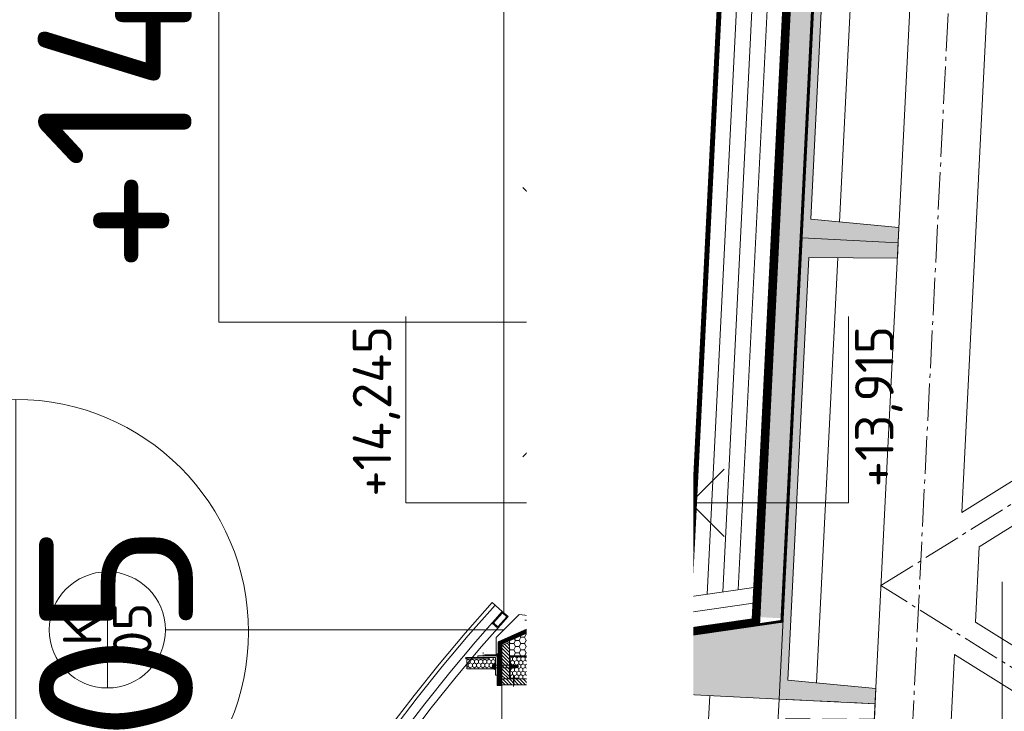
# Model space of a CAD drawing. Header units: millimetres. Extents: x -29085 to 3627694, y -159961 to 2281735.
# Tile 33 of 229: x 117236 to 119794, y 133257 to 135054. Entities that reach past the tile are written whole.
import ezdxf
from ezdxf import colors
from ezdxf.entities.mleader import LeaderData, LeaderLine
from ezdxf.enums import TextEntityAlignment as Align
from ezdxf.math import Vec2, Vec3

# ---------------------------------------------------------------- set-up
doc = ezdxf.new("R2010")
doc.units = ezdxf.units.MM
for name, pattern in [('AM_DIN_G_W050', [13.75, 9.75, -1.5, 1, -1.5]), ('CARKOVANA', [5, 3, -2]), ('DASHDOT', [25.4, 12.7, -6.35, 0, -6.35]), ('HIDDEN', [9.525, 6.35, -3.175])]:
    doc.linetypes.add(name, pattern=pattern)
doc.layers.add('_____detaily', color=1, linetype='Continuous')
for name, color, linetype, lineweight in [('A99_N_kce-pohl', 1, 'Continuous', 9), ('A99_N_kce-rez-sil', 6, 'Continuous', 18), ('A99_N_kce-rez-ten', 4, 'Continuous', 9), ('A99_N_koty-200-vysk', 6, 'Continuous', 9), ('A99_N_koty-50-vysk', 160, 'Continuous', 9), ('A99_N_sraf', 252, 'Continuous', 0), ('A99_N_txt-popis-50', 240, 'Continuous', 9), ('A99_N_znaceni 200', 5, 'Continuous', 5), ('A99_N_znaceni 50', 5, 'Continuous', 5), ('A99_S_kce-pohl', 7, 'Continuous', 5), ('A99_S_kce-rez-sil', 7, 'Continuous', 15), ('A99_S_kce-rez-ten', 7, 'Continuous', 9), ('A99_S_sraf', 252, 'Continuous', 9)]:
    doc.layers.add(name, color=color, linetype=linetype, lineweight=lineweight)
doc.styles.add('A99_kota', font='isocpeur.ttf', dxfattribs={"height": 2})
doc.styles.add('A99_popis', font='isocpeur.ttf')
doc.linetypes.add('IZOLACE', pattern='A,0.00254,-2.54,[134,ltypeshp.shx,S=2.54,R=0,X=-2.54,Y=0],-5.08,[134,ltypeshp.shx,S=2.54,R=180,X=2.54,Y=0],-2.54', length=10.16254)

# ---------------------------------------------------------------- blocks, each defined once
blk = doc.blocks.new('*U31')
at = {"color": 0, "linetype": 'ByBlock', "lineweight": -2}
blk.add_line((-3, 0), (7, 0), dxfattribs=at)
for points in [[(0, 0), (0, 5), (0, 5), (9.7, 5)], [(-1.75, 1.75), (0, 0), (1.75, 1.75)]]:
    blk.add_lwpolyline(points, dxfattribs=at)
at = {"color": 0, "linetype": 'ByBlock', "lineweight": -2, "style": 'A99_kota'}
blk.add_attdef('VYSKA', text='', height=2, dxfattribs=at).set_placement((9.2, 7.75), align=Align.TOP_RIGHT)
blk.add_attdef('POPIS_001', (9.2, 2.5), '', height=2, dxfattribs=at)
blk = doc.blocks.new('*U46')
at = {"color": 0, "linetype": 'ByBlock', "lineweight": -2}
blk.add_line((-3, 0), (7, 0), dxfattribs=at)
for points in [[(-1.75, -1.75), (0, 0), (1.75, -1.75)], [(0, 0), (0, -5.7), (0, -5.7), (9.7, -5.7)]]:
    blk.add_lwpolyline(points, dxfattribs=at)
at = {"color": 0, "linetype": 'ByBlock', "lineweight": -2, "style": 'A99_kota'}
blk.add_attdef('POPIS_001', (9.2, -4.4), '', height=2, dxfattribs=at)
blk.add_attdef('VYSKA', text='', height=2, dxfattribs=at).set_placement((9.2, -6.45), align=Align.TOP_RIGHT)
blk = doc.blocks.new('*U37')
at = {"color": 0, "linetype": 'ByBlock', "lineweight": -2}
blk.add_line((-3, 0), (7, 0), dxfattribs=at)
for points in [[(0, 0), (0, 8.2), (0, 8.2), (9.7, 8.2)], [(-1.75, 1.75), (0, 0), (1.75, 1.75)]]:
    blk.add_lwpolyline(points, dxfattribs=at)
at = {"color": 0, "linetype": 'ByBlock', "lineweight": -2, "style": 'A99_kota'}
blk.add_attdef('VYSKA', text='', height=2, dxfattribs=at).set_placement((9.2, 10.95), align=Align.TOP_RIGHT)
blk.add_attdef('POPIS_001', (9.2, 5.7), '', height=2, dxfattribs=at)
blk = doc.blocks.new('*U45')
at = {"color": 0, "linetype": 'ByBlock', "lineweight": -2}
blk.add_line((-3, 0), (7, 0), dxfattribs=at)
for points in [[(-1.75, -1.75), (0, 0), (1.75, -1.75)], [(0, 0), (0, -8.2), (0, -8.2), (9.7, -8.2)]]:
    blk.add_lwpolyline(points, dxfattribs=at)
at = {"color": 0, "linetype": 'ByBlock', "lineweight": -2, "style": 'A99_kota'}
blk.add_attdef('POPIS_001', (9.2, -6.9), '', height=2, dxfattribs=at)
blk.add_attdef('VYSKA', text='', height=2, dxfattribs=at).set_placement((9.2, -8.95), align=Align.TOP_RIGHT)
blk = doc.blocks.new('*U47')
at = {"color": 0, "linetype": 'ByBlock', "lineweight": -2}
blk.add_line((-3, 0), (7, 0), dxfattribs=at)
for points in [[(0, 0), (0, 5.7), (0, 5.7), (9.7, 5.7)], [(-1.75, 1.75), (0, 0), (1.75, 1.75)]]:
    blk.add_lwpolyline(points, dxfattribs=at)
at = {"color": 0, "linetype": 'ByBlock', "lineweight": -2, "style": 'A99_kota'}
blk.add_attdef('VYSKA', text='', height=2, dxfattribs=at).set_placement((9.2, 8.45), align=Align.TOP_RIGHT)
blk.add_attdef('POPIS_001', (9.2, 3.2), '', height=2, dxfattribs=at)
blk = doc.blocks.new('Befestiger_gross')
at = {"layer": '_____detaily', "linetype": 'Continuous', "lineweight": -2}
for p, q in [((0.5, 0.5), (0, 0)), ((0.5, 0.5), (0, 0)), ((0.5, -0.5), (0, 0)), ((0.5, -0.5), (0, 0)), ((2.1, 0.5), (0.5, 0.5)), ((2.1, 0.5), (0.5, 0.5)), ((0.6, 0.5), (0.6, 0.5)), ((0.6, 0.5), (0.6, 0.5)), ((0.6, 0.5), (0.6, 0.5)), ((0.6, 0.5), (0.6, 0.5)), ((1.7, -1), (2.3, 1)), ((2.3, 1), (2.1, 0.5)), ((2.3, 1), (2.5, 0.5)), ((2.3, 1), (2.5, 0.5)), ((3.3, 0.5), (2.5, 0.5)), ((3.3, 0.5), (2.5, 0.5)), ((2.9, -1), (3.5, 1)), ((3.5, 1), (3.3, 0.5)), ((3.5, 1), (3.7, 0.5)), ((3.5, 1), (3.7, 0.5)), ((4.5, 0.5), (3.7, 0.5)), ((4.5, 0.5), (3.7, 0.5)), ((4, -1), (4.7, 1)), ((4.5, 0.5), (4.7, 1)), ((4.7, 1), (4.8, 0.5)), ((4.7, 1), (4.8, 0.5)), ((5.7, 0.5), (4.8, 0.5)), ((5.7, 0.5), (4.8, 0.5)), ((5.2, -1), (5.9, 1)), ((5.7, 0.5), (5.9, 1)), ((5.9, 1), (6, 0.5)), ((5.9, 1), (6, 0.5)), ((6.9, 0.5), (6, 0.5)), ((6, 0.5), (6, 0.5)), ((6.9, 0.5), (6, 0.5)), ((6, 0.5), (6, 0.5)), ((6.4, -1), (7, 1)), ((6.9, 0.5), (7, 1)), ((7, 1), (7.2, 0.5)), ((7, 1), (7.2, 0.5)), ((8.1, 0.5), (7.2, 0.5)), ((8.1, 0.5), (7.2, 0.5)), ((7.6, -1), (8.2, 1)), ((8.1, 0.5), (8.2, 1)), ((8.2, 1), (8.4, 0.5)), ((8.2, 1), (8.4, 0.5)), ((9.3, 0.5), (8.4, 0.5)), ((9.3, 0.5), (8.4, 0.5)), ((8.8, -1), (9.4, 1)), ((9.3, 0.5), (9.4, 1)), ((9.4, 1), (9.6, 0.5)), ((9.4, 1), (9.6, 0.5)), ((10.5, 0.5), (9.6, 0.5)), ((10.5, 0.5), (9.6, 0.5)), ((10, -1), (10.6, 1)), ((10.6, 1), (10.5, 0.5)), ((10.6, 1), (10.8, 0.5)), ((10.6, 1), (10.8, 0.5)), ((11.6, 0.5), (10.8, 0.5)), ((11.6, 0.5), (10.8, 0.5)), ((11.2, -1), (11.8, 1)), ((11.8, 1), (11.6, 0.5)), ((11.8, 1), (12, 0.5)), ((11.8, 1), (12, 0.5)), ((12.8, 0.5), (12, 0.5)), ((12.8, 0.5), (12, 0.5)), ((12.4, -1), (13, 1)), ((13, 1), (12.8, 0.5)), ((13, 1), (13.1, 0.5)), ((13, 1), (13.1, 0.5)), ((14, 0.5), (13.1, 0.5)), ((14, 0.5), (13.1, 0.5)), ((13.5, -1), (14.2, 1)), ((14.2, 1), (14, 0.5)), ((14.2, 1), (14.3, 0.5)), ((14.2, 1), (14.3, 0.5)), ((15.2, 0.5), (14.3, 0.5)), ((14.3, 0.5), (14.3, 0.5)), ((15.2, 0.5), (14.3, 0.5)), ((14.3, 0.5), (14.3, 0.5)), ((14.7, -1), (15.4, 1)), ((15.4, 1), (15.2, 0.5)), ((15.4, 1), (15.5, 0.5)), ((15.4, 1), (15.5, 0.5)), ((16.4, 0.5), (15.5, 0.5)), ((16.4, 0.5), (15.5, 0.5)), ((15.9, -1), (16.5, 1)), ((16.5, 1), (16.4, 0.5)), ((16.5, 1), (16.7, 0.5)), ((16.5, 1), (16.7, 0.5)), ((17.6, 0.5), (16.7, 0.5)), ((17.6, 0.5), (16.7, 0.5)), ((17.1, -1), (17.7, 1)), ((17.7, 1), (17.6, 0.5)), ((17.7, 1), (17.9, 0.5)), ((17.7, 1), (17.9, 0.5)), ((18.8, 0.5), (17.9, 0.5)), ((18.8, 0.5), (17.9, 0.5)), ((18.3, -1), (18.9, 1)), ((18.9, 1), (18.8, 0.5)), ((18.9, 1), (19.1, 0.5)), ((18.9, 1), (19.1, 0.5)), ((19.9, 0.5), (19.1, 0.5)), ((19.9, 0.5), (19.1, 0.5)), ((19.5, -1), (20.1, 1.1)), ((20.1, 1.1), (19.9, 0.5)), ((20.1, 1.1), (20.3, 0.5)), ((20.1, 1.1), (20.3, 0.5)), ((21.1, 0.5), (20.3, 0.5)), ((20.3, 0.5), (20.3, 0.5)), ((21.1, 0.5), (20.3, 0.5)), ((20.3, 0.5), (20.3, 0.5)), ((20.7, -1), (21.3, 1.1)), ((21.3, 1.1), (21.1, 0.5)), ((21.3, 1.1), (21.5, 0.5)), ((21.3, 1.1), (21.5, 0.5)), ((22.3, 0.5), (21.5, 0.5)), ((22.3, 0.5), (21.5, 0.5)), ((21.8, -1), (22.5, 1.1)), ((22.5, 1.1), (22.3, 0.5)), ((22.5, 1.1), (22.6, 0.5)), ((22.5, 1.1), (22.6, 0.5)), ((23.5, 0.5), (22.6, 0.5)), ((23.5, 0.5), (22.6, 0.5)), ((23, -1), (23.7, 1.1)), ((23.7, 1.1), (23.5, 0.5)), ((23.7, 1.1), (23.8, 0.5)), ((23.7, 1.1), (23.8, 0.5)), ((24.7, 0.5), (23.8, 0.5)), ((24.7, 0.5), (23.8, 0.5)), ((24.2, -1), (24.9, 1.1)), ((24.9, 1.1), (24.7, 0.5)), ((24.9, 1.1), (25, 0.5)), ((24.9, 1.1), (25, 0.5)), ((25.9, 0.5), (25, 0.5)), ((25.9, 0.5), (25, 0.5)), ((25.4, -1), (26, 1.1)), ((26, 1.1), (25.9, 0.5)), ((26, 1.1), (26.2, 0.5)), ((26, 1.1), (26.2, 0.5)), ((27, 0.5), (26.2, 0.5)), ((27, 0.5), (26.2, 0.5)), ((26.5, -1), (27.2, 1)), ((27.2, 1), (27, 0.5)), ((27.2, 1), (27.3, 0.5)), ((27.2, 1), (27.3, 0.5)), ((28.2, 0.5), (27.3, 0.5)), ((28.2, 0.5), (27.3, 0.5)), ((27.7, -1), (28.4, 1)), ((28.4, 1), (28.2, 0.5)), ((28.4, 1), (28.5, 0.5)), ((28.4, 1), (28.5, 0.5)), ((29.4, 0.5), (28.5, 0.5)), ((28.5, 0.5), (28.5, 0.5)), ((29.4, 0.5), (28.5, 0.5)), ((28.5, 0.5), (28.5, 0.5)), ((28.9, -1), (29.6, 1)), ((29.6, 1), (29.4, 0.5)), ((29.6, 1), (29.7, 0.5)), ((29.6, 1), (29.7, 0.5)), ((30.6, 0.5), (29.7, 0.5)), ((30.6, 0.5), (29.7, 0.5)), ((30.1, -1), (30.7, 1)), ((30.7, 1), (30.6, 0.5)), ((30.7, 1), (30.9, 0.5)), ((30.7, 1), (30.9, 0.5)), ((31.8, 0.5), (30.9, 0.5)), ((31.8, 0.5), (30.9, 0.5)), ((31.3, -1), (31.9, 1)), ((31.9, 1), (31.8, 0.5)), ((31.9, 1), (32.1, 0.5)), ((31.9, 1), (32.1, 0.5)), ((33, 0.5), (32.1, 0.5)), ((33, 0.5), (32.1, 0.5)), ((32.5, -1), (33.1, 1)), ((33.1, 1), (33, 0.5)), ((33.1, 1), (33.3, 0.5)), ((33.1, 1), (33.3, 0.5)), ((34.1, 0.5), (33.3, 0.5)), ((34.1, 0.5), (33.3, 0.5)), ((33.7, -1), (34.3, 1)), ((34.3, 1), (34.1, 0.5)), ((34.3, 1), (34.5, 0.5)), ((34.3, 1), (34.5, 0.5)), ((36.5, 0.5), (34.5, 0.5)), ((36.5, 0.5), (34.5, 0.5)), ((36.5, 0.5), (37.3, 1.4)), ((36.5, 0.5), (37.3, 1.4)), ((37.3, -1.4), (37.3, 1.4)), ((37.3, -1.4), (37.3, 1.4)), ((1.5, -0.5), (0.5, -0.5)), ((1.5, -0.5), (0.5, -0.5)), ((1.5, -0.5), (1.7, -1)), ((1.5, -0.5), (1.7, -1)), ((1.7, -1), (1.8, -0.5)), ((2.7, -0.5), (1.8, -0.5)), ((2.7, -0.5), (1.8, -0.5)), ((2.7, -0.5), (2.9, -1)), ((2.7, -0.5), (2.9, -1)), ((2.9, -1), (3, -0.5)), ((3.9, -0.5), (3, -0.5)), ((3.9, -0.5), (3, -0.5)), ((3.9, -0.5), (4, -1)), ((3.9, -0.5), (4, -1)), ((4.2, -0.5), (4, -1)), ((5.1, -0.5), (4.2, -0.5)), ((5.1, -0.5), (4.2, -0.5)), ((5.1, -0.5), (5.2, -1)), ((5.1, -0.5), (5.2, -1)), ((5.4, -0.5), (5.2, -1)), ((6.3, -0.5), (5.4, -0.5)), ((6.3, -0.5), (5.4, -0.5)), ((6.3, -0.5), (6.4, -1)), ((6.3, -0.5), (6.4, -1)), ((6.6, -0.5), (6.4, -1)), ((7.4, -0.5), (6.6, -0.5)), ((7.4, -0.5), (6.6, -0.5)), ((7.4, -0.5), (7.6, -1)), ((7.4, -0.5), (7.6, -1)), ((7.8, -0.5), (7.6, -1)), ((8.6, -0.5), (7.8, -0.5)), ((8.6, -0.5), (7.8, -0.5)), ((8.6, -0.5), (8.8, -1)), ((8.6, -0.5), (8.8, -1)), ((8.9, -0.5), (8.8, -1)), ((9.8, -0.5), (8.9, -0.5)), ((9.8, -0.5), (8.9, -0.5)), ((9.8, -0.5), (10, -1)), ((9.8, -0.5), (10, -1)), ((10.1, -0.5), (10, -1)), ((11, -0.5), (10.1, -0.5)), ((11, -0.5), (10.1, -0.5)), ((11, -0.5), (11.2, -1)), ((11, -0.5), (11.2, -1)), ((11.3, -0.5), (11.2, -1)), ((12.2, -0.5), (11.3, -0.5)), ((12.2, -0.5), (11.3, -0.5)), ((12.2, -0.5), (12.3, -1)), ((12.2, -0.5), (12.3, -1)), ((12.5, -0.5), (12.3, -1)), ((13.4, -0.5), (12.5, -0.5)), ((13.4, -0.5), (12.5, -0.5)), ((13.4, -0.5), (13.5, -1)), ((13.4, -0.5), (13.5, -1)), ((13.7, -0.5), (13.5, -1)), ((14.6, -0.5), (13.7, -0.5)), ((14.6, -0.5), (13.7, -0.5)), ((14.6, -0.5), (14.7, -1)), ((14.6, -0.5), (14.7, -1)), ((14.9, -0.5), (14.7, -1)), ((15.7, -0.5), (14.9, -0.5)), ((15.7, -0.5), (14.9, -0.5)), ((15.7, -0.5), (15.9, -1)), ((15.7, -0.5), (15.9, -1)), ((16.1, -0.5), (15.9, -1)), ((16.9, -0.5), (16.1, -0.5)), ((16.9, -0.5), (16.1, -0.5)), ((16.9, -0.5), (17.1, -1)), ((16.9, -0.5), (17.1, -1)), ((17.2, -0.5), (17.1, -1)), ((18.1, -0.5), (17.2, -0.5)), ((18.1, -0.5), (17.2, -0.5)), ((18.1, -0.5), (18.3, -1)), ((18.1, -0.5), (18.3, -1)), ((18.4, -0.5), (18.3, -1)), ((19.3, -0.5), (18.4, -0.5)), ((19.3, -0.5), (18.4, -0.5)), ((19.3, -0.5), (19.5, -1)), ((19.3, -0.5), (19.5, -1)), ((19.6, -0.5), (19.5, -1)), ((20.5, -0.5), (19.6, -0.5)), ((20.5, -0.5), (19.6, -0.5)), ((20.5, -0.5), (20.7, -1)), ((20.5, -0.5), (20.7, -1)), ((20.8, -0.5), (20.7, -1)), ((21.7, -0.5), (20.8, -0.5)), ((21.7, -0.5), (20.8, -0.5)), ((21.7, -0.5), (21.8, -1)), ((21.7, -0.5), (21.8, -1)), ((22, -0.5), (21.8, -1)), ((22.9, -0.5), (22, -0.5)), ((22.9, -0.5), (22, -0.5)), ((22.9, -0.5), (23, -1)), ((22.9, -0.5), (23, -1)), ((23.2, -0.5), (23, -1)), ((24.1, -0.5), (23.2, -0.5)), ((24.1, -0.5), (23.2, -0.5)), ((24.1, -0.5), (24.2, -1)), ((24.1, -0.5), (24.2, -1)), ((24.4, -0.5), (24.2, -1)), ((25.3, -0.5), (24.4, -0.5)), ((25.3, -0.5), (24.4, -0.5)), ((25.3, -0.5), (25.4, -1)), ((25.3, -0.5), (25.4, -1)), ((25.6, -0.5), (25.4, -1)), ((26.4, -0.5), (25.6, -0.5)), ((26.4, -0.5), (25.6, -0.5)), ((26.4, -0.5), (26.5, -1)), ((26.4, -0.5), (26.5, -1)), ((26.7, -0.5), (26.5, -1)), ((27.6, -0.5), (26.7, -0.5)), ((27.6, -0.5), (26.7, -0.5)), ((27.6, -0.5), (27.7, -1)), ((27.6, -0.5), (27.7, -1)), ((27.9, -0.5), (27.7, -1)), ((28.8, -0.5), (27.9, -0.5)), ((28.8, -0.5), (27.9, -0.5)), ((28.8, -0.5), (28.9, -1)), ((28.8, -0.5), (28.9, -1)), ((29.1, -0.5), (28.9, -1)), ((30, -0.5), (29.1, -0.5)), ((30, -0.5), (29.1, -0.5)), ((30, -0.5), (30.1, -1)), ((30, -0.5), (30.1, -1)), ((30.3, -0.5), (30.1, -1)), ((31.1, -0.5), (30.3, -0.5)), ((31.1, -0.5), (30.3, -0.5)), ((31.1, -0.5), (31.3, -1)), ((31.1, -0.5), (31.3, -1)), ((31.5, -0.5), (31.3, -1)), ((32.3, -0.5), (31.5, -0.5)), ((32.3, -0.5), (31.5, -0.5)), ((32.3, -0.5), (32.5, -1)), ((32.3, -0.5), (32.5, -1)), ((32.6, -0.5), (32.5, -1)), ((33.5, -0.5), (32.6, -0.5)), ((33.5, -0.5), (32.6, -0.5)), ((33.5, -0.5), (33.7, -1)), ((33.5, -0.5), (33.7, -1)), ((33.8, -0.5), (33.7, -1)), ((36.5, -0.5), (33.8, -0.5)), ((36.5, -0.5), (33.8, -0.5)), ((36.5, -0.5), (37.3, -1.4)), ((36.5, -0.5), (37.3, -1.4))]:
    blk.add_line(p, q, dxfattribs=at)
blk = doc.blocks.new('*U28')
at = {"color": 0, "linetype": 'ByBlock'}
blk.add_line((-3.02, 0), (3.02, 0), dxfattribs=at)
blk.add_circle((0, 0), 3.02, dxfattribs=at)
at = {"color": 0, "linetype": 'ByBlock', "style": 'A99_popis'}
for tag, p in [('KATEGORIE', (0, 1.31)), ('PRVEK', (0, -1.298))]:
    blk.add_attdef(tag, text='', height=2, dxfattribs=at).set_placement(p, align=Align.MIDDLE_CENTER)

msp = doc.modelspace()

# ---------------------------------------------------------------- hatches: boundary and pattern name
at = {"layer": 'A99_N_kce-rez-ten', "lineweight": 0, "transparency": 33554562}
h = msp.add_hatch(dxfattribs=at)
h.set_pattern_fill('ANSI31', color=1, scale=50)
h.set_pattern_definition([(135, (123068.95, 93326.0855), (-4.4194174, -4.4194174), [])])
h.paths.add_polyline_path([(118509, 133435.8), (118509, 133340.8), (118489, 133340.8), (118489, 133428.3)])
at = {"layer": 'A99_N_kce-rez-ten', "linetype": 'Continuous', "lineweight": 0}
h = msp.add_hatch(dxfattribs=at)
h.set_pattern_fill('HONEY', color=1, scale=0.25, style=2)
h.set_pattern_definition([(90, (-86191.5497, -922730.248), (-5.41265875, 9.375), [6.25, -12.5]), (210, (-86191.5497, -922730.248), (-5.412658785, -9.37499998), [6.25, -12.5]), (150, (-86191.5497, -922730.248), (-10.825317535, 2e-08), [-12.5, 6.25])])
h.paths.add_polyline_path([(118472.5, 133396.8), (118472.5, 133366.8), (118397.5, 133366.8), (118397.5, 133392.8), (118455, 133393.3), (118455, 133396.8)])
h = msp.add_hatch(dxfattribs=at)
h.set_pattern_fill('HONEY', color=1, scale=0.25, style=2)
h.set_pattern_definition([(90, (-86071.0497, -922704.248), (-5.41265875, 9.375), [6.25, -12.5]), (210, (-86071.0497, -922704.248), (-5.412658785, -9.37499998), [6.25, -12.5]), (150, (-86071.0497, -922704.248), (-10.825317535, 2e-08), [-12.5, 6.25])])
h.paths.add_polyline_path([(118510.9, 133398.8), (118647, 133397.8), (118647, 133342.8), (118510.9, 133342.8)])
at = {"layer": 'A99_N_kce-rez-ten', "lineweight": 0}
for points in [[(118469.7, 133365.8), (118469.7, 133380.8), (118470.7, 133380.8), (118470.7, 133365.8)], [(118512, 133365.8), (118512, 133380.8), (118510.9, 133380.8), (118510.9, 133365.8)], [(118638, 133358.3), (118638, 133373.3), (118639, 133373.3), (118639, 133358.3)]]:
    msp.add_hatch(color=1, dxfattribs=at).paths.add_polyline_path(points)
at = {"layer": 'A99_N_kce-rez-ten', "lineweight": 0, "transparency": 33554562}
h = msp.add_hatch(dxfattribs=at)
h.set_pattern_fill('ANSI31', color=1, scale=50)
h.set_pattern_definition([(135, (123068.95, 93398.5855), (-4.4194174, -4.4194174), [])])
h.paths.add_polyline_path([(118489, 133340.8), (118649, 133340.8), (118649, 133325.8), (118489, 133325.8)])
at = {"layer": 'A99_N_sraf', "lineweight": 0, "transparency": 33554562}
h = msp.add_hatch(dxfattribs=at)
h.set_pattern_fill('HONEY', color=1, scale=75)
h.set_pattern_definition([(272.86, (118990.93, 127436.099), (8.810534, -13.639882), [9.375, -18.75]), (32.86, (118990.93, 127436.099), (7.407217, 14.450087), [9.375, -18.75]), (332.86, (118990.93, 127436.099), (16.217751, 0.810205), [-18.75, 9.375])])
h.paths.add_polyline_path([(118988.2, 133676.4), (118982.2, 133555), (118885.4, 133541)])
h = msp.add_hatch(dxfattribs=at)
h.set_pattern_fill('HONEY', color=1, scale=75)
h.set_pattern_definition([(0, (-86071.05, 94283.252), (14.0625, 8.11898812), [9.375, -18.75]), (120, (-86071.05, 94283.252), (-14.06249997, 8.11898818), [9.375, -18.75]), (60, (-86071.05, 94283.252), (3e-08, 16.2379763), [-18.75, 9.375])])
h.paths.add_polyline_path([(118509, 133400.8), (118508.9, 133439.7), (118664.4, 133508.9), (118675.9, 133429.7), (118649, 133400.8)])
at = {"layer": 'A99_S_sraf', "linetype": 'Continuous', "lineweight": 0, "ltscale": 2, "transparency": 33554562}
h = msp.add_hatch(dxfattribs=at)
h.set_pattern_fill('BETON-LEHKY', color=256, scale=10)
h.set_pattern_definition([(137.86, (119497.84, 121899.01), (-26.83778, -29.6603), []), (92.86, (119482.357, 121943.362), (-29.660305, 26.83778), [5, -51.56854]), (137.86, (119482.108, 121948.356), (-26.83778, -29.6603), [5, -35]), (182.86, (119478.4, 121951.71), (-26.83778, -29.660305), [5, -51.56854]), (227.86, (119473.406, 121951.46), (29.6603, -26.83778), [5, -35]), (92.86, (119470.3, 121942.76), (-29.660305, 26.83778), [5, -51.56854]), (137.86, (119474.01, 121939.405), (-26.83778, -29.6603), [5, -35]), (182.86, (119479.002, 121939.655), (-26.83778, -29.660305), [5, -51.56854]), (227.86, (119482.357, 121943.362), (29.6603, -26.83778), [5, -35]), (137.86, (119465.08, 121955.62), (-26.83778, -29.6603), [10, -30])])
h.paths.add_polyline_path([(119452.2, 139355.6), (119159.7, 133501.3), (119214.6, 133498.6), (119503.5, 139281.4), (119504, 139358)])
at = {"layer": 'A99_S_sraf', "lineweight": 0, "transparency": 33554687}
h = msp.add_hatch(dxfattribs=at)
h.set_pattern_fill('ZELEZOBETON', color=256, scale=10)
h.set_pattern_definition([(135, (122783.95, 93373.25), (-35.35534, -35.35534), []), (135, (122783.95, 93387.394), (-35.35534, -35.35534), []), (135, (122783.95, 93415.68), (-49.497475, -21.213203), [20, -10, 0, -10])])
h.paths.add_polyline_path([(119508.5, 139281.1), (119569.5, 139278.1), (119707, 139271.2), (119758.2, 139268.6), (119756.2, 139228.7), (119526, 139230.2), (119471.1, 138131.6), (119700.3, 138110.1), (119696.3, 138030.2), (119466.1, 138031.7), (119411.3, 136933), (119640.4, 136911.6), (119636.4, 136831.7), (119406.3, 136833.2), (119351.4, 135734.5), (119580.4, 135713.1), (119576.4, 135633.2), (119346.4, 135634.7), (119291.5, 134536), (119520.7, 134514.6), (119516.5, 134434.7), (119286.5, 134436.2), (119231.6, 133337.5), (119460.6, 133316.1), (119458.6, 133276.1), (118649.9, 133316.5), (118654.3, 133406.4), (119219.1, 133488.3)])

# ---------------------------------------------------------------- linework, layer by layer
at = {"layer": 'A99_N_kce-pohl'}
msp.add_lwpolyline([(118493.8, 145663.3), (118493.8, 133513.3)], dxfattribs=at)
at = {"layer": 'A99_N_kce-pohl', "lineweight": 0}
for points in [[(118990.9, 133730.4), (118982.2, 133555)], [(119143.5, 133578.4), (118664.4, 133508.9)]]:
    msp.add_lwpolyline(points, dxfattribs=at)
at = {"layer": 'A99_N_kce-pohl', "linetype": 'Continuous'}
for points in [[(118490, 133516), (118463.9, 133539.3)], [(118504.9, 133502.7), (118478.3, 133472.9)]]:
    msp.add_lwpolyline(points, dxfattribs=at)
at = {"layer": 'A99_N_kce-pohl', "lineweight": 5}
for points in [[(118549, 133493.3), (118579, 133493.3), (118579, 133503.3), (118534, 133508.3), (118474, 133448.3), (118474, 133403.3), (118444, 133403.3)], [(118489, 133323.8), (118489, 130583.3)]]:
    msp.add_lwpolyline(points, dxfattribs=at)
at = {"layer": 'A99_N_kce-pohl', "linetype": 'Continuous'}
for points in [[(118478.3, 133472.9), (118504.9, 133502.7), (118490, 133516), (118463.4, 133486.2)], [(118478.1, 133476.4), (118501.4, 133502.5), (118490.2, 133512.5), (118466.9, 133486.4)]]:
    msp.add_lwpolyline(points, close=True, dxfattribs=at)
at = {"layer": 'A99_N_kce-pohl', "linetype": 'Continuous', "lineweight": 0}
msp.add_lwpolyline([(118664.4, 133508.9), (118508.9, 133439.7), (118509, 133400.8), (118649, 133400.8), (118675.9, 133429.7)], close=True, dxfattribs=at)
at = {"layer": 'A99_N_kce-pohl', "linetype": 'Continuous', "lineweight": 5}
for radius, start, end in [(4410, 137.9079, 222.0921), (4355, 137.9045, 221.5692)]:
    msp.add_arc((121736.5, 130583.3), radius, start, end, dxfattribs=at)
at = {"layer": 'A99_N_kce-rez-sil', "color": 1, "linetype": 'Continuous', "lineweight": 5}
for radius, start, end in [(4400, 137.9079, 222.0921), (4375, 137.906, 222.094)]:
    msp.add_arc((121736.5, 130583.3), radius, start, end, dxfattribs=at)
at = {"layer": 'A99_N_kce-rez-ten', "color": 1, "lineweight": 0}
for p, q in [((118464.4, 133369.7), (118464.4, 133376.8)), ((118467.5, 133377.5), (118465.2, 133377.5)), ((118467.5, 133375.2), (118465.2, 133375.2)), ((118467.4, 133371.2), (118465.2, 133371.2)), ((118467.5, 133371.2), (118465.2, 133371.2)), ((118467.5, 133368.9), (118465.2, 133368.9)), ((118468.3, 133378.2), (118467.8, 133378.2)), ((118467.8, 133368.2), (118467.8, 133378.2)), ((118468.3, 133368.2), (118467.8, 133368.2)), ((118468.7, 133381.3), (118468.3, 133377.5)), ((118468.3, 133368.2), (118468.3, 133378.2)), ((118468.3, 133368.9), (118468.3, 133377.5)), ((118468.3, 133368.9), (118468.7, 133365.3)), ((118469.7, 133381.3), (118468.7, 133381.3)), ((118469.7, 133381.3), (118468.7, 133381.3)), ((118469.7, 133365.3), (118468.7, 133365.3)), ((118469.7, 133365.3), (118468.7, 133365.3)), ((118469.7, 133381.3), (118469.7, 133365.3)), ((118469.7, 133365.8), (118469.7, 133380.8)), ((118469.7, 133380.8), (118470.7, 133380.8)), ((118470.7, 133380.8), (118469.7, 133380.8)), ((118470.7, 133365.8), (118469.7, 133365.8)), ((118470.7, 133380.8), (118470.7, 133365.8)), ((118509, 133376.4), (118470.7, 133376.4)), ((118509, 133370.1), (118470.7, 133370.1)), ((118510.9, 133380.8), (118512, 133380.8)), ((118512, 133380.8), (118510.9, 133380.8)), ((118510.9, 133380.8), (118510.9, 133365.8)), ((118510.9, 133365.8), (118512, 133365.8)), ((118512, 133381.3), (118513, 133381.3)), ((118512, 133381.3), (118512, 133365.3)), ((118512, 133381.3), (118513, 133381.3)), ((118512, 133365.8), (118512, 133380.8)), ((118512, 133365.3), (118513, 133365.3)), ((118512, 133365.3), (118513, 133365.3)), ((118513, 133381.3), (118513.3, 133377.5)), ((118513.3, 133368.9), (118513, 133365.3)), ((118513.3, 133378.2), (118513.8, 133378.2)), ((118513.3, 133368.2), (118513.3, 133378.2)), ((118513.3, 133368.9), (118513.3, 133377.5)), ((118513.3, 133368.2), (118513.8, 133368.2)), ((118513.8, 133368.2), (118513.8, 133378.2)), ((118514.1, 133377.5), (118516.5, 133377.5)), ((118514.1, 133375.2), (118516.5, 133375.2)), ((118514.1, 133371.2), (118516.5, 133371.2)), ((118514.1, 133368.9), (118516.5, 133368.9)), ((118514.2, 133371.2), (118516.5, 133371.2)), ((118517.2, 133369.7), (118517.2, 133376.8)), ((118518.3, 133375.5), (118517.2, 133371)), ((118517.2, 133371), (118517.8, 133370.1)), ((118518.3, 133375.5), (118517.6, 133375.5)), ((118518.9, 133376.4), (118517.8, 133370.1)), ((118518.3, 133371), (118517.8, 133370.1)), ((118518.9, 133376.4), (118518.3, 133375.5)), ((118519.4, 133375.5), (118518.3, 133371)), ((118519, 133371), (118518.3, 133371)), ((118518.9, 133376.4), (118519.4, 133375.5)), ((118520.1, 133375.5), (118519, 133371)), ((118519, 133371), (118519.6, 133370.1)), ((118520.1, 133375.5), (118519.4, 133375.5)), ((118520.7, 133376.4), (118519.6, 133370.1)), ((118520.1, 133371), (118519.6, 133370.1)), ((118520.7, 133376.4), (118520.1, 133375.5)), ((118521.2, 133375.5), (118520.1, 133371)), ((118520.8, 133371), (118520.1, 133371)), ((118520.7, 133376.4), (118521.2, 133375.5)), ((118521.9, 133375.5), (118520.8, 133371)), ((118520.8, 133371), (118521.4, 133370.1)), ((118521.9, 133375.5), (118521.2, 133375.5)), ((118522.5, 133376.4), (118521.4, 133370.1)), ((118521.9, 133371), (118521.4, 133370.1)), ((118522.5, 133376.4), (118521.9, 133375.5)), ((118523, 133375.5), (118521.9, 133371)), ((118522.6, 133371), (118521.9, 133371)), ((118522.5, 133376.4), (118523, 133375.5)), ((118523.7, 133375.5), (118522.6, 133371)), ((118522.6, 133371), (118523.2, 133370.1)), ((118523.7, 133375.5), (118523, 133375.5)), ((118524.3, 133376.4), (118523.2, 133370.1)), ((118523.7, 133371), (118523.2, 133370.1)), ((118524.3, 133376.4), (118523.7, 133375.5)), ((118524.8, 133375.5), (118523.7, 133371)), ((118524.4, 133371), (118523.7, 133371)), ((118524.3, 133376.4), (118524.8, 133375.5)), ((118525.5, 133375.5), (118524.4, 133371)), ((118524.4, 133371), (118525, 133370.1)), ((118525.5, 133375.5), (118524.8, 133375.5)), ((118526.1, 133376.4), (118525, 133370.1)), ((118525.5, 133371), (118525, 133370.1)), ((118526.1, 133376.4), (118525.5, 133375.5)), ((118526.6, 133375.5), (118525.5, 133371)), ((118526.2, 133371), (118525.5, 133371)), ((118526.1, 133376.4), (118526.6, 133375.5)), ((118527.3, 133375.5), (118526.2, 133371)), ((118526.2, 133371), (118526.8, 133370.1)), ((118527.3, 133375.5), (118526.6, 133375.5)), ((118527.9, 133376.4), (118526.8, 133370.1)), ((118527.3, 133371), (118526.8, 133370.1)), ((118527.9, 133376.4), (118527.3, 133375.5)), ((118528.4, 133375.5), (118527.3, 133371)), ((118528, 133371), (118527.3, 133371)), ((118527.9, 133376.4), (118528.4, 133375.5)), ((118529.1, 133375.5), (118528, 133371)), ((118528, 133371), (118528.6, 133370.1)), ((118529.1, 133375.5), (118528.4, 133375.5)), ((118529.7, 133376.4), (118528.6, 133370.1)), ((118529.1, 133371), (118528.6, 133370.1)), ((118529.7, 133376.4), (118529.1, 133375.5)), ((118530.2, 133375.5), (118529.1, 133371)), ((118529.8, 133371), (118529.1, 133371)), ((118529.7, 133376.4), (118530.2, 133375.5)), ((118530.2, 133372.4), (118529.8, 133371)), ((118529.8, 133371), (118530.2, 133370.4)), ((118530.2, 133375.5), (118530.9, 133375.3)), ((118530.2, 133375.5), (118530.2, 133370.4)), ((118530.9, 133371.2), (118530.2, 133371)), ((118530.9, 133375.3), (118530.9, 133371.2)), ((118632.7, 133362.2), (118632.7, 133369.3)), ((118635.8, 133370), (118633.4, 133370)), ((118635.8, 133367.7), (118633.4, 133367.7)), ((118635.7, 133363.7), (118633.4, 133363.7)), ((118635.8, 133363.7), (118633.4, 133363.7)), ((118636.6, 133370.7), (118636.1, 133370.7)), ((118636.1, 133360.7), (118636.1, 133370.7)), ((118637, 133373.8), (118636.6, 133370)), ((118636.6, 133360.7), (118636.6, 133370.7)), ((118636.6, 133361.4), (118636.6, 133370)), ((118638, 133373.8), (118637, 133373.8)), ((118638, 133373.8), (118637, 133373.8)), ((118638, 133373.8), (118638, 133357.8)), ((118638, 133358.3), (118638, 133373.3)), ((118638, 133373.3), (118639, 133373.3)), ((118639, 133373.3), (118638, 133373.3)), ((118639, 133373.3), (118639, 133358.3)), ((118686.2, 133368.9), (118639, 133368.9)), ((118686.6, 133368.9), (118685.5, 133362.6)), ((118686.6, 133368.9), (118686.1, 133368)), ((118687.2, 133368), (118686.1, 133363.5)), ((118686.8, 133363.5), (118686.1, 133363.5)), ((118686.6, 133368.9), (118687.2, 133368)), ((118687.9, 133368), (118686.8, 133363.5)), ((118686.8, 133363.5), (118687.3, 133362.6)), ((118687.9, 133368), (118687.1, 133368)), ((118688.4, 133368.9), (118687.3, 133362.6)), ((118687.9, 133363.5), (118687.3, 133362.6)), ((118688.4, 133368.9), (118687.9, 133368)), ((118689, 133368), (118687.9, 133363.5)), ((118688.6, 133363.5), (118687.9, 133363.5)), ((118688.4, 133368.9), (118689, 133368)), ((118689.7, 133368), (118688.6, 133363.5)), ((118688.6, 133363.5), (118689.1, 133362.6)), ((118689.7, 133368), (118688.9, 133368)), ((118690.2, 133368.9), (118689.1, 133362.6)), ((118689.7, 133363.5), (118689.1, 133362.6)), ((118690.2, 133368.9), (118689.7, 133368)), ((118690.8, 133368), (118689.7, 133363.5)), ((118690.4, 133363.5), (118689.7, 133363.5)), ((118690.2, 133368.9), (118690.8, 133368)), ((118691.5, 133368), (118690.4, 133363.5)), ((118690.4, 133363.5), (118690.9, 133362.6)), ((118691.5, 133368), (118690.7, 133368)), ((118692, 133368.9), (118690.9, 133362.6)), ((118691.5, 133363.5), (118690.9, 133362.6)), ((118692, 133368.9), (118691.5, 133368)), ((118692.6, 133368), (118691.5, 133363.5)), ((118692.2, 133363.5), (118691.5, 133363.5)), ((118692, 133368.9), (118692.6, 133368)), ((118693.3, 133368), (118692.2, 133363.5)), ((118692.2, 133363.5), (118692.7, 133362.6)), ((118693.3, 133368), (118692.5, 133368)), ((118693.8, 133368.9), (118692.7, 133362.6)), ((118693.3, 133363.5), (118692.7, 133362.6)), ((118693.8, 133368.9), (118693.3, 133368)), ((118694.4, 133368), (118693.3, 133363.5)), ((118694, 133363.5), (118693.3, 133363.5)), ((118693.8, 133368.9), (118694.4, 133368)), ((118695.1, 133368), (118694, 133363.5)), ((118694, 133363.5), (118694.5, 133362.6)), ((118695.1, 133368), (118694.3, 133368)), ((118695.6, 133368.9), (118694.5, 133362.6)), ((118695.1, 133363.5), (118694.5, 133362.6)), ((118695.6, 133368.9), (118695.1, 133368)), ((118696.2, 133368), (118695.1, 133363.5)), ((118695.8, 133363.5), (118695.1, 133363.5)), ((118695.6, 133368.9), (118696.2, 133368)), ((118696.9, 133368), (118695.8, 133363.5)), ((118695.8, 133363.5), (118696.3, 133362.6)), ((118696.9, 133368), (118696.1, 133368)), ((118697.4, 133368.9), (118696.3, 133362.6)), ((118696.9, 133363.5), (118696.3, 133362.6)), ((118697.4, 133368.9), (118696.9, 133368)), ((118698, 133368), (118696.9, 133363.5)), ((118697.6, 133363.5), (118696.9, 133363.5)), ((118697.4, 133368.9), (118698, 133368)), ((118698, 133364.9), (118697.6, 133363.5)), ((118697.6, 133363.5), (118698, 133362.9)), ((118698, 133368), (118698.7, 133367.8)), ((118698, 133368), (118698, 133362.9)), ((118698.7, 133363.7), (118698, 133363.5)), ((118698.7, 133367.8), (118698.7, 133363.7)), ((118635.8, 133361.4), (118633.4, 133361.4)), ((118636.6, 133360.7), (118636.1, 133360.7)), ((118636.6, 133361.4), (118637, 133357.8)), ((118638, 133357.8), (118637, 133357.8)), ((118638, 133357.8), (118637, 133357.8)), ((118639, 133358.3), (118638, 133358.3)), ((118686.2, 133362.6), (118639, 133362.6))]:
    msp.add_line(p, q, dxfattribs=at)
at = {"layer": 'A99_N_kce-rez-ten', "linetype": 'CARKOVANA', "lineweight": 0, "ltscale": 15, "const_width": 5}
for points in [[(119621.5, 139583.3), (119621.5, 139443, -0.400665), (119609.5, 139430.5), (119292.3, 139415.8, 0.386254), (119266.1, 139389.7), (118980.9, 133679.1), (118881.3, 133548), (118662.3, 133516.2), (118481.5, 133435.6), (118481.5, 133325.8)], [(119626.5, 139583.3), (119626.5, 139443, -0.400665), (119609.8, 139425.5), (119292.6, 139410.8, 0.386254), (119271.1, 139389.4), (118985.8, 133677.3), (118884.1, 133543.3), (118663.7, 133511.3), (118486.5, 133432.4), (118486.5, 133325.8)]]:
    msp.add_lwpolyline(points, format="xyb", dxfattribs=at)
at = {"layer": 'A99_N_kce-rez-ten', "linetype": 'Continuous', "lineweight": 0, "ltscale": 0.5}
for points in [[(119619, 139583.3), (119619, 139443, -0.400665), (119609.4, 139433), (119292.2, 139418.3, 0.386254), (119263.6, 139389.8), (118978.4, 133680), (118879.9, 133550.3), (118661.6, 133518.6), (118479, 133437.2), (118479, 133325.8)], [(119624, 139583.3), (119624, 139443, -0.400665), (119609.6, 139428), (119292.4, 139413.3, 0.386254), (119268.6, 139389.5), (118983.3, 133678.2), (118882.7, 133545.6), (118663, 133513.8), (118484, 133434), (118484, 133325.8)], [(119629, 139583.3), (119629, 139443, -0.400665), (119609.9, 139423), (119292.7, 139408.3, 0.386254), (119273.6, 139389.3), (118988.2, 133676.4), (118885.4, 133541), (118664.4, 133508.9), (118489, 133430.8), (118489, 133325.8)]]:
    msp.add_lwpolyline(points, format="xyb", dxfattribs=at)
at = {"layer": 'A99_N_kce-rez-ten', "lineweight": 0}
msp.add_lwpolyline([(119355.3, 139421.2), (119062.9, 133566.7)], dxfattribs=at)
at = {"layer": 'A99_N_kce-rez-ten', "linetype": 'Continuous', "lineweight": 0}
for points in [[(118484, 133325.8), (118484, 133434), (118663, 133513.8), (118882.7, 133545.6), (118983.3, 133678.2), (119266.6, 139349.6)], [(118489, 133325.8), (118489, 133430.8), (118664.4, 133508.9), (118885.4, 133541), (118988.2, 133676.4), (119271.6, 139349.4)]]:
    msp.add_lwpolyline(points, dxfattribs=at)
at = {"layer": 'A99_N_kce-rez-ten', "color": 1, "linetype": 'Continuous', "lineweight": 0}
for points in [[(118509, 133436.3), (118509, 133340.8), (118489, 133340.8), (118489, 133427.8)], [(118472.5, 133396.8), (118472.5, 133366.8), (118397.5, 133366.8), (118397.5, 133396.8)], [(118455, 133396.8), (118455, 133393.3), (118397.5, 133393.3), (118397.5, 133396.8)], [(118476.5, 133400.8), (118476.5, 133405.8), (118479, 133405.8), (118479, 133325.8), (118489, 133325.8), (118489, 133323.8), (118476.5, 133323.8), (118476.5, 133400.8)], [(118531, 133340.8), (118509, 133340.8), (118509, 133400.8), (118649, 133400.8), (118649, 133340.8), (118627, 133340.8), (118627, 133342.8), (118647, 133342.8), (118647, 133398.8), (118510.9, 133398.8), (118510.9, 133342.8), (118531, 133342.8)], [(118649, 133325.8), (118489, 133325.8), (118489, 133340.8), (118649, 133340.8)]]:
    msp.add_lwpolyline(points, close=True, dxfattribs=at)
msp.add_lwpolyline([(118476.5, 133352.2), (118476.5, 133397.8, 0.414214), (118473.5, 133400.8), (118426.5, 133400.8)], format="xyb", dxfattribs=at)
msp.add_lwpolyline([(118426.5, 133400.8), (118426.5, 133396.8), (118472.5, 133396.8), (118472.5, 133350.8), (118476.5, 133350.8)], dxfattribs=at)
at = {"layer": 'A99_N_kce-rez-ten', "color": 1, "linetype": 'DASHDOT', "lineweight": 0, "ltscale": 0.25}
for points in [[(118440, 133409.8), (118440, 133390.3)], [(118711.5, 133365.8), (118626.5, 133365.8)], [(118519.5, 133349.8), (118519.5, 133320.3)], [(118637, 133350.3), (118637, 133322.8)]]:
    msp.add_lwpolyline(points, dxfattribs=at)
at = {"layer": 'A99_N_kce-rez-ten', "color": 1, "lineweight": 0}
for points in [[(118654, 133370.8), (118701.5, 133370.8), (118701.5, 133365.8)], [(118654, 133360.8), (118701.5, 133360.8), (118701.5, 133365.8)]]:
    msp.add_lwpolyline(points, dxfattribs=at)
at = {"layer": 'A99_N_kce-rez-ten', "color": 1, "linetype": 'Continuous', "lineweight": 0}
msp.add_circle((118396, 133394.8), 1.5, dxfattribs=at)
at = {"layer": 'A99_N_kce-rez-ten', "color": 1, "lineweight": 0}
for centre, start, end in [((118465.2, 133376.8), 89.9967, 179.9967), ((118465.2, 133376), 179.9967, 269.9967), ((118465.2, 133374.4), 89.9967, 179.9967), ((118465.2, 133372), 179.9967, 269.9967), ((118465.2, 133370.5), 89.9967, 179.9967), ((118465.2, 133369.7), 179.9967, 269.9967), ((118516.5, 133376.8), 0.0033, 90.0033), ((118516.5, 133376), 270.0033, 0.0033), ((118516.5, 133374.4), 0.0033, 90.0033), ((118516.5, 133372), 270.0033, 0.0033), ((118516.5, 133370.5), 0.0033, 90.0033), ((118516.5, 133369.7), 270.0033, 0.0033), ((118633.4, 133369.3), 89.9967, 179.9967), ((118633.4, 133368.5), 179.9967, 269.9967), ((118633.4, 133366.9), 89.9967, 179.9967), ((118633.4, 133364.5), 179.9967, 269.9967), ((118633.4, 133363), 89.9967, 179.9967), ((118633.4, 133362.2), 179.9967, 269.9967)]:
    msp.add_arc(centre, 0.787, start, end, dxfattribs=at)
for centre, start_param, end_param in [((118467.5, 133378.3), 0.936145, 1.313741), ((118467.5, 133376), 0.936145, 1.313741), ((118467.5, 133374.4), 3.700141, 4.077737), ((118467.5, 133372), 0.936145, 1.313741), ((118467.5, 133370.4), 3.700141, 4.077737), ((118467.5, 133368.1), 3.700141, 4.077737), ((118635.8, 133370.8), 0.936145, 1.313741), ((118635.8, 133368.5), 0.936145, 1.313741), ((118635.8, 133366.9), 3.700141, 4.077737), ((118635.8, 133364.5), 0.936145, 1.313741), ((118635.8, 133363), 3.700141, 4.077737), ((118635.8, 133360.6), 3.700141, 4.077737)]:
    msp.add_ellipse(centre, major_axis=(-0.638, -0.47), ratio=1, start_param=start_param, end_param=end_param, dxfattribs=at)
at = {"layer": 'A99_N_kce-rez-ten', "color": 1, "lineweight": 0, "extrusion": (0, 0, -1)}
for centre, start_param, end_param in [((118514.1, 133378.3), 0.936145, 1.313741), ((118514.1, 133376), 0.936145, 1.313741), ((118514.1, 133374.4), 3.700141, 4.077737), ((118514.1, 133372), 0.936145, 1.313741), ((118514.1, 133370.4), 3.700141, 4.077737), ((118514.1, 133368.1), 3.700141, 4.077737)]:
    msp.add_ellipse(centre, major_axis=(0.638, -0.47), ratio=1, start_param=start_param, end_param=end_param, dxfattribs=at)
at = {"layer": 'A99_N_koty-200-vysk'}
msp.add_lwpolyline([(118818.5, 136758.8), (118718.7, 134761.2)], dxfattribs=at)
at = {"layer": 'A99_N_sraf', "color": 1, "linetype": 'IZOLACE', "ltscale": 4}
for points in [[(119314.7, 139409.3), (119022.5, 133560.9)], [(119395, 139413), (119103.2, 133572.6)]]:
    msp.add_lwpolyline(points, dxfattribs=at)
at = {"layer": 'A99_N_sraf', "color": 1, "linetype": 'IZOLACE', "lineweight": 0, "ltscale": 4}
msp.add_lwpolyline([(119141.5, 133537.7), (118670.1, 133469.3)], dxfattribs=at)
at = {"layer": 'A99_N_znaceni 200', "lineweight": 5}
msp.add_lwpolyline([(117830.4, 133468.3), (118494, 133468.3)], dxfattribs=at)
at = {"layer": 'A99_N_znaceni 50'}
msp.add_lwpolyline([(117614.9, 133468.3), (118494, 133468.3)], dxfattribs=at)
at = {"layer": 'A99_S_kce-pohl', "lineweight": 5}
for points in [[(119324, 130583.3), (119774, 139583.3)], [(119683.7, 133773.3), (119814.8, 136395.9)], [(119683.7, 133773.3), (121624, 134986)], [(119729.3, 133683.9), (121674, 134899.3)], [(119719.5, 133488.7), (119729.3, 133683.9)], [(121674, 132267.2), (119719.5, 133488.7)], [(119534.5, 130788.4), (119665.3, 133404.7)], [(121624, 132180.5), (119665.3, 133404.7)]]:
    msp.add_lwpolyline(points, dxfattribs=at)
at = {"layer": 'A99_S_kce-pohl', "color": 253, "linetype": 'AM_DIN_G_W050', "lineweight": 0, "ltscale": 10}
for points in [[(119423.8, 130578.3), (119873.8, 139578.3)], [(119474, 133583.3), (121874, 135083.3), (119624, 136583.3), (121874, 137883.3)], [(121874, 132083.3), (119474, 133583.3)]]:
    msp.add_lwpolyline(points, dxfattribs=at)
at = {"layer": 'A99_S_kce-rez-sil', "lineweight": 13}
for points in [[(119518.7, 134474.6), (119520.7, 134514.6), (119291.5, 134536), (119346.4, 135634.7), (119576.6, 135633.2), (119578.6, 135673.1), (119578.6, 135673.1)], [(119518.7, 134474.6), (119516.7, 134434.7), (119286.5, 134436.2), (119231.6, 133337.5), (119460.8, 133316.1), (119458.8, 133276.1), (119209.2, 133288.6)], [(118649.9, 133316.5), (119209.2, 133288.6)]]:
    msp.add_lwpolyline(points, dxfattribs=at)
at = {"layer": 'A99_S_kce-rez-ten', "linetype": 'CARKOVANA', "lineweight": 0, "ltscale": 15}
for points, const_width in [([(119442.6, 139364.5), (119149, 133487.6), (118659, 133417.1)], 20), ([(119506, 139281.2), (119216.6, 133488.5)], 5), ([(119159.3, 133482.2), (119215.7, 133490.4)], 5)]:
    msp.add_lwpolyline(points, dxfattribs=dict(at, const_width=const_width))
at = {"layer": 'A99_S_kce-rez-ten', "lineweight": 0}
for points in [[(119432.6, 139365), (119139.5, 133497), (118659, 133427.3)], [(119452.6, 139364), (119158.6, 133479.6), (118659, 133407.1)], [(119508.5, 139281.1), (119219.1, 133488.3), (118652.9, 133406.2)], [(119503.5, 139281.4), (119214, 133486.9)], [(119159.8, 133479.7), (119158.9, 133484.7), (119218.4, 133493.3)], [(118649, 133325.8), (118649, 127840.8)]]:
    msp.add_lwpolyline(points, dxfattribs=at)
for points in [[(119578.6, 135673.1), (119328.9, 135685.6), (119269, 134487.1), (119518.7, 134474.6), (119520.7, 134514.6), (119291.5, 134536), (119346.4, 135634.7), (119576.6, 135633.2)], [(119518.7, 134474.6), (119269, 134487.1), (119209.2, 133288.6), (119458.8, 133276.1), (119460.8, 133316.1), (119231.6, 133337.5), (119286.5, 134436.2), (119516.7, 134434.7)]]:
    msp.add_lwpolyline(points, close=True, dxfattribs=at)
at = {"layer": 'A99_S_kce-rez-ten', "lineweight": 5}
for points in [[(119421.5, 135634.2), (119366.2, 134529)], [(119361.6, 134435.7), (119306.4, 133330.5)]]:
    msp.add_lwpolyline(points, dxfattribs=at)
at = {"layer": 'A99_S_kce-rez-ten', "linetype": 'HIDDEN', "lineweight": 0, "ltscale": 10}
msp.add_lwpolyline([(119029.4, 133297.6), (118893.8, 130583.3)], dxfattribs=at)
msp.add_lwpolyline([(119458.8, 133276.1), (119209.2, 133288.6), (119149.3, 132090.1), (119399, 132077.6), (119401, 132117.6), (119171.8, 132139), (119226.6, 133237.7), (119456.8, 133236.2)], close=True, dxfattribs=at)

# ---------------------------------------------------------------- block references
at = {"layer": 'A99_N_kce-rez-ten', "color": 1, "linetype": 'Continuous', "lineweight": 0, "xscale": 0.61875, "yscale": 0.61875, "zscale": 0.61875, "rotation": 270.0000000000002}
for p in [(118519.5, 133348.3), (118637, 133348.3)]:
    msp.add_blockref('Befestiger_gross', p, dxfattribs=at)
at = {"layer": 'A99_N_koty-200-vysk', "lineweight": 5}
ref = msp.add_blockref('*U47', (118893.8, 134268.3), dxfattribs=dict(at, xscale=200, yscale=200, zscale=200, rotation=90.00000000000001))
ref.add_attrib('VYSKA', '+14.000', dxfattribs={"layer": '0', "color": 0, "linetype": 'ByBlock', "lineweight": -2, "height": 400, "rotation": 90, "style": 'A99_kota'}).set_placement((117283.8, 136108.3), align=Align.TOP_RIGHT)
at = {"layer": 'A99_N_koty-200-vysk', "lineweight": 5, "xscale": 200, "yscale": 200, "zscale": 200, "rotation": 90.00000000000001}
msp.add_blockref('*U31', (117334, 131658.3), dxfattribs=at).add_auto_attribs({'VYSKA': '+15,560'})
at = {"layer": 'A99_N_koty-200-vysk', "lineweight": 5}
ref = msp.add_blockref('*U46', (118649, 131653.3), dxfattribs=dict(at, xscale=200, yscale=200, zscale=200, rotation=90.00000000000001))
ref.add_attrib('VYSKA', '+14.245', dxfattribs={"layer": '0', "color": 0, "linetype": 'ByBlock', "lineweight": -2, "height": 400, "rotation": 90, "style": 'A99_kota'}).set_placement((119859, 133493.3), align=Align.TOP_RIGHT)
at = {"layer": 'A99_N_koty-50-vysk', "lineweight": 5, "xscale": 50, "yscale": 50, "zscale": 50, "rotation": 90.00000000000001}
msp.add_blockref('*U37', (118649, 133798.3), dxfattribs=at).add_auto_attribs({'VYSKA': '+14,245'})
at = {"layer": 'A99_N_koty-50-vysk', "lineweight": 5}
ref = msp.add_blockref('*U45', (118979.3, 133798.3), dxfattribs=dict(at, xscale=50, yscale=50, zscale=50, rotation=90.00000000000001))
ref.add_attrib('VYSKA', '+13,915', dxfattribs={"layer": '0', "color": 0, "linetype": 'ByBlock', "lineweight": -2, "height": 100, "rotation": 90, "style": 'A99_kota'}).set_placement((119406.8, 134258.3), align=Align.TOP_RIGHT)
at = {"layer": 'A99_N_znaceni 200', "xscale": 200, "yscale": 200, "zscale": 200, "rotation": 90.00000000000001}
msp.add_blockref('*U28', (117226.5, 133463.3), dxfattribs=at).add_auto_attribs({'KATEGORIE': 'K', 'PRVEK': '05'})
at = {"layer": 'A99_N_znaceni 50', "xscale": 50, "yscale": 50, "zscale": 50, "rotation": 90.00000000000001}
msp.add_blockref('*U28', (117463.9, 133468.3), dxfattribs=at).add_auto_attribs({'KATEGORIE': 'K', 'PRVEK': '05'})

# ---------------------------------------------------------------- next in the draw order: leaders
at = {"layer": 'A99_N_txt-popis-50', "lineweight": 9}
ml = msp.add_multileader_mtext('Standard', dxfattribs=at)
ml.set_content('\\A1;{\\C256;odvodňovací systém \\Pbude součásti \\Pdodávky opláštění}', color=1, style='A99_popis')
ml.set_leader_properties(color=256, linetype='ByLayer', lineweight=-1)
ml.build(insert=Vec2(0, 0))
ml.multileader.update_dxf_attribs({"dogleg_length": 1, "arrow_head_size": 75, "scale": 50})
ctx = ml.context
ctx.base_point, ctx.scale, ctx.char_height, ctx.arrow_head_size, ctx.landing_gap_size, ctx.plane_origin, ctx.plane_x_axis, ctx.plane_y_axis = Vec3(118618.1, 91672), 50, 100, 75, 62.5, Vec3(122104.1, 85760.8), Vec3(0, 1), Vec3(-1, 0)
notes = []
notes.append((ctx, [(1, (1, 1, 0), (118618.1, 93153.3), (0, -1), 146.2, [(0, [(119864.3, 93153.3)], 0, [])])]))
ctx.mtext.insert, ctx.mtext.text_direction, ctx.mtext.rotation, ctx.mtext.width, ctx.mtext.defined_height, ctx.mtext.flow_direction = Vec3(118553.1, 91734.5), Vec3(0, 1), 1.570796, 1255, 15.9, 5
ctx.mtext.has_bg_fill, ctx.mtext.bg_color, ctx.mtext.bg_scale_factor, ctx.mtext.bg_transparency, ctx.mtext.use_window_bg_color = 1, -1073741824, 1, 0, 1
for ctx, leaders in notes:
    for number, flags, end, landing, length, lines in leaders:
        leader = LeaderData()
        leader.index, (leader.has_last_leader_line, leader.has_dogleg_vector, leader.attachment_direction) = number, flags
        leader.last_leader_point, leader.dogleg_vector, leader.dogleg_length = Vec3(end), Vec3(landing), length
        for number, points, colour, breaks in lines:
            line = LeaderLine()
            line.index, line.vertices, line.color, line.breaks = number, Vec3.list(points), colors.encode_raw_color(colour), breaks
            leader.lines.append(line)
        ctx.leaders.append(leader)

doc.saveas('drawing.dxf')
